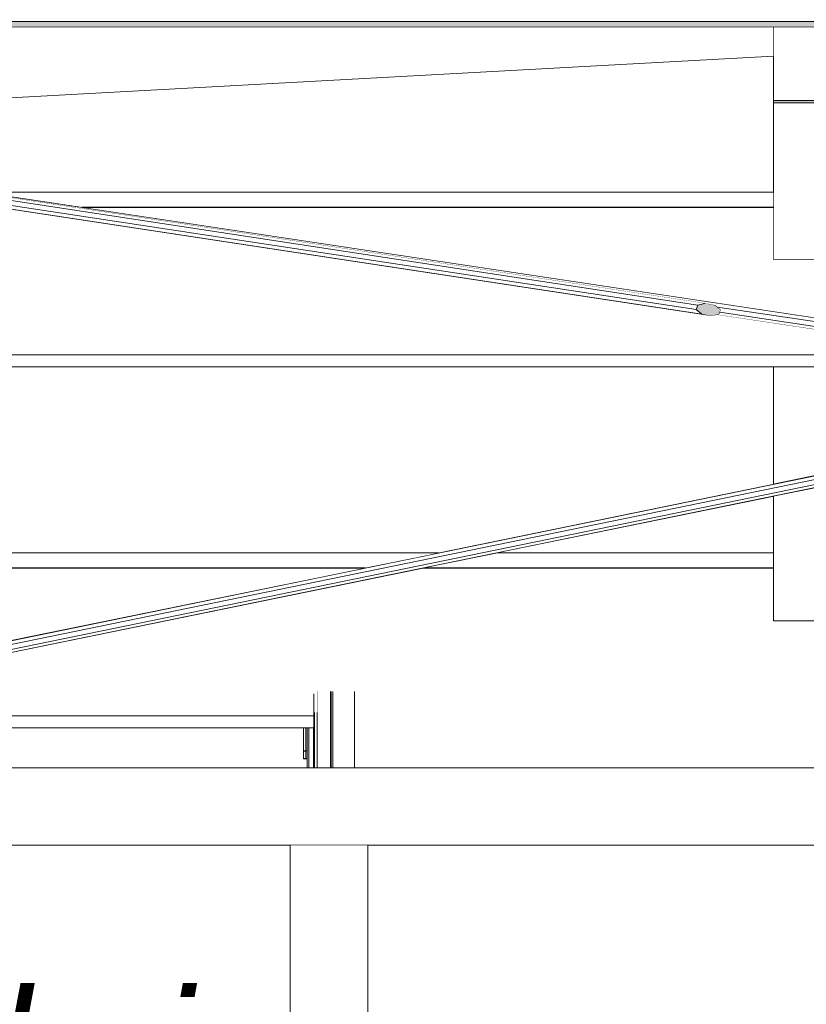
# Model space of a CAD drawing. Header units: millimetres. Extents: x -12989 to 402831, y -50461 to 30884.
# Tile 164 of 175: x 393710 to 394725, y -40641 to -39369. Entities that reach past the tile are written whole.
import ezdxf

# ---------------------------------------------------------------- set-up
doc = ezdxf.new("R2010")
doc.units = ezdxf.units.MM
doc.header["$MEASUREMENT"] = 0
doc.linetypes.add('Wipeout_Contour', pattern=[1000, 0, -1000])
for name, color, linetype in [('AS_Belki.Import IFC', 7, 'Continuous'), ('Nowe_A__DACHY', 7, 'Continuous'), ('Nowe_A__SCIANY', 7, 'Continuous'), ('Nowe_Drzwi Archicad', 7, 'Continuous')]:
    doc.layers.add(name, color=color, linetype=linetype)
for name, color, linetype, lineweight in [('AS_Belki.Import IFC_Nr_pióra__1', 7, 'Continuous', 13), ('AS_Belki.Import IFC_Nr_pióra__88', 7, 'Continuous', 13), ('AS_Belki.Import IFC_Nr_pióra__90', 7, 'Continuous', 13), ('Nowe_A__DACHY_Nr_pióra__52', 7, 'Continuous', 15), ('Nowe_A__DACHY_Nr_pióra__72', 7, 'Continuous', 13), ('Nowe_A_OZN_ODNOSNIKI_Nr_pióra__6', 7, 'Continuous', 13), ('Nowe_A_OZN_ODNOSNIKI_Nr_pióra__85', 7, 'Continuous', 13), ('Nowe_Drzwi Archicad_Nr_pióra__101', 252, 'Continuous', 5), ('Nowe_Drzwi Archicad_Nr_pióra__82', 7, 'Continuous', 13)]:
    doc.layers.add(name, color=color, linetype=linetype, lineweight=lineweight)
doc.layers.add('Nowe_A__DACHY_Nr_pióra__162', color=7, linetype='Continuous', lineweight=5, true_color=0x6a6a6a)
doc.styles.add('STYL_AUTOMATYCZNY_8', font='arial.ttf')
doc.dimstyles.new('STYL_AUTOMATYCZNY__3', dxfattribs={"dimtxt": 0.18, "dimasz": 91.2, "dimexe": 0.18, "dimexo": 0.0625, "dimgap": 0, "dimtad": 0, "dimtih": 1, "dimtoh": 1, "dimdec": 4, "dimzin": 0, "dimdsep": 46, "dimcen": 0.09, "dimadec": 0, "dimazin": 0, "dimtfac": 1, "dimtdec": 4, "dimtmove": 0, "dimatfit": 3, "dimldrblk": 'ARROWHEAD_5', "dimfxl": 0, "dimtolj": 1, "dimtzin": 0, "dimarcsym": 0})

# ---------------------------------------------------------------- blocks, each defined once
blk = doc.blocks.new('ElemPrzekroju_2_1', base_point=(362576.7, -45960.6))
at = {"color": 254, "linetype": 'Wipeout_Contour', "lineweight": 0, "ltscale": 2374896.909826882}
blk.add_wipeout([(393225.6, -40283.5), (392973.8, -40335.2), (394088.6, -40335.2), (394088.6, -40305.7), (394088.6, -40285.7), (394088.6, -40283.5)], dxfattribs=at).dxf.layer = 'Nowe_A__SCIANY'
at = {"color": 254, "linetype": 'Wipeout_Contour', "lineweight": 0, "ltscale": 1582182.495154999}
blk.add_wipeout([(394058.6, -40435.2), (392867.1, -40435.2), (392867.1, -40640.6), (394058.6, -40640.6)], dxfattribs=at).dxf.layer = 'Nowe_A__SCIANY'
at = {"color": 254, "linetype": 'Wipeout_Contour', "lineweight": 0, "ltscale": 1591417.018536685}
blk.add_wipeout([(397408.6, -40435.2), (394158.6, -40435.2), (394158.6, -40640.6), (397408.6, -40640.6)], dxfattribs=at).dxf.layer = 'Nowe_A__SCIANY'
blk = doc.blocks.new('ElemPrzekroju_6_1', base_point=(362576.7, -45960.6))
at = {"layer": 'Nowe_Drzwi Archicad_Nr_pióra__101', "color": 252, "linetype": 'Continuous', "lineweight": 5}
for p, q in [((394075.6, -39528), (394080.6, -39532.9)), ((394075.6, -39656.3), (394075.6, -39528)), ((394075.6, -39528), (394230.6, -39528)), ((394078.6, -39531.4), (394075.6, -39528.4)), ((394075.6, -39528.4), (394230.6, -39528.4)), ((394075.6, -39538), (394230.6, -39538)), ((394075.6, -39538), (394078.6, -39540.9)), ((394080.6, -39543.3), (394075.6, -39538.4)), ((394075.6, -39538.4), (394230.6, -39538.4)), ((394078.6, -39656.7), (394078.6, -39531.4)), ((394078.6, -39531.4), (394230.6, -39531.4)), ((394080.6, -39657.1), (394080.6, -39532.9)), ((394080.6, -39532.9), (394230.6, -39532.9)), ((394230.6, -39528), (394230.6, -39532.9)), ((394230.6, -39532.9), (394230.6, -39543.3)), ((394078.6, -39540.9), (394230.6, -39540.9)), ((394080.6, -39543.3), (394230.6, -39543.3)), ((394075.6, -39864.9), (394075.6, -39671.7)), ((394078.6, -39865.3), (394078.6, -39672.2)), ((394080.6, -39707), (394080.6, -39672.5)), ((394110.6, -39707), (394080.6, -39707)), ((394080.6, -39707), (394080.6, -39755.9)), ((394082.6, -39709), (394110.6, -39709)), ((394082.6, -39754), (394082.6, -39709)), ((394110.6, -39709), (394110.6, -39707)), ((394110.6, -39754), (394110.6, -39709)), ((394111.6, -39707), (394111.6, -39755.9)), ((394141.6, -39707), (394111.6, -39707)), ((394113.6, -39709), (394141.6, -39709)), ((394113.6, -39754), (394113.6, -39709)), ((394115.6, -39754), (394115.6, -39710)), ((394326.5, -39710), (394115.6, -39710)), ((394329.2, -39710.4), (394115.6, -39710.4)), ((394141.6, -39709), (394141.6, -39707)), ((394141.6, -39754), (394141.6, -39709)), ((395964.1, -39710), (394427.9, -39710)), ((395962.1, -39710.4), (394430.7, -39710.4)), ((394075.6, -39752.3), (394080.6, -39757.1)), ((394075.6, -39752.3), (394230.6, -39752.3)), ((394078.6, -39755.6), (394075.6, -39752.7)), ((394075.6, -39752.7), (394230.6, -39752.7)), ((394078.6, -39755.6), (394230.6, -39755.6)), ((394080.6, -39755.9), (394110.6, -39755.9)), ((394080.6, -39864.9), (394080.6, -39755.9)), ((394110.6, -39754), (394082.6, -39754)), ((394110.6, -39755.9), (394110.6, -39754)), ((394111.6, -39755.9), (394141.6, -39755.9)), ((394115.6, -39754), (394113.6, -39754)), ((397451.6, -39752.4), (394115.6, -39752.4)), ((394115.6, -39760.2), (394115.6, -39754)), ((397451.6, -39754), (394115.6, -39754)), ((394141.6, -39755.9), (394141.6, -39754)), ((394230.6, -39752.3), (394230.6, -39757.1)), ((394075.6, -39762.2), (394230.6, -39762.2)), ((394075.6, -39762.2), (394078.6, -39765.2)), ((394080.6, -39767.5), (394075.6, -39762.7)), ((394075.6, -39762.7), (394230.6, -39762.7)), ((394078.6, -39765.2), (394230.6, -39765.2)), ((394080.6, -39757.1), (394230.6, -39757.1)), ((394080.6, -39767.5), (394230.6, -39767.5)), ((397451.6, -39758.2), (394115.6, -39758.2)), ((397451.6, -39760.2), (394115.6, -39760.2)), ((394230.6, -39757.1), (394230.6, -39767.5)), ((394075.6, -39864.9), (394080.6, -39864.9)), ((394075.6, -39865.3), (394075.6, -39864.9)), ((394075.6, -39874.9), (394075.6, -39865.3)), ((394078.6, -39865.3), (394075.6, -39865.3)), ((394078.6, -39874.9), (394078.6, -39865.3)), ((394080.6, -39864.9), (394080.6, -39875.3)), ((394075.6, -39875.3), (394075.6, -39874.9)), ((394075.6, -39874.9), (394078.6, -39874.9)), ((394075.6, -40089.1), (394075.6, -39875.3)), ((394080.6, -39875.3), (394075.6, -39875.3)), ((394078.6, -40089.5), (394078.6, -39874.9)), ((394080.6, -40089.1), (394080.6, -39875.3)), ((394075.6, -39976.5), (394080.6, -39981.4)), ((394075.6, -39976.5), (394230.6, -39976.5)), ((394078.6, -39979.8), (394075.6, -39976.9)), ((394075.6, -39976.9), (394230.6, -39976.9)), ((394078.6, -39979.8), (394230.6, -39979.8)), ((394080.6, -39981.4), (394230.6, -39981.4)), ((394230.6, -39976.5), (394230.6, -39981.4)), ((394230.6, -39981.4), (394230.6, -39991.8)), ((394075.6, -39986.5), (394230.6, -39986.5)), ((394075.6, -39986.5), (394078.6, -39989.4)), ((394080.6, -39991.8), (394075.6, -39986.9)), ((394075.6, -39986.9), (394230.6, -39986.9)), ((394078.6, -39989.4), (394230.6, -39989.4)), ((394080.6, -39991.8), (394230.6, -39991.8)), ((394075.6, -40089.1), (394080.6, -40089.1)), ((394075.6, -40089.5), (394075.6, -40089.1)), ((394075.6, -40099.1), (394075.6, -40089.5)), ((394078.6, -40089.5), (394075.6, -40089.5)), ((394075.6, -40099.5), (394075.6, -40099.1)), ((394075.6, -40099.1), (394078.6, -40099.1)), ((394078.6, -40099.1), (394078.6, -40089.5)), ((394080.6, -40089.1), (394080.6, -40099.5)), ((394080.6, -40099.5), (394075.6, -40099.5)), ((394075.6, -40313.4), (394075.6, -40108.9)), ((394078.6, -40313.8), (394078.6, -40108.3)), ((394080.6, -40435.1), (394080.6, -40099.5)), ((394075.6, -40313.4), (394080.6, -40313.4)), ((394075.6, -40313.8), (394075.6, -40313.4)), ((394075.6, -40323.4), (394075.6, -40313.8)), ((394078.6, -40313.8), (394075.6, -40313.8)), ((394078.6, -40323.4), (394078.6, -40313.8)), ((394080.6, -40313.4), (394080.6, -40323.8)), ((394075.6, -40323.8), (394075.6, -40323.4)), ((394075.6, -40323.4), (394078.6, -40323.4)), ((394080.6, -40323.8), (394075.6, -40323.8)), ((394141.6, -40363.4), (394111.6, -40363.4)), ((394113.6, -40365.4), (394141.6, -40365.4)), ((394141.6, -40378.3), (394111.6, -40378.3)), ((394113.6, -40380.2), (394141.6, -40380.2)), ((394111.6, -40425.5), (394111.6, -40412)), ((394111.6, -40412), (394141.6, -40412)), ((394141.6, -40410), (394113.6, -40410)), ((394113.6, -40423.6), (394113.6, -40410)), ((394141.6, -40425.5), (394141.6, -40412)), ((394111.6, -40444.6), (394111.6, -40425.5)), ((394111.6, -40425.5), (394141.6, -40425.5)), ((394141.6, -40423.6), (394113.6, -40423.6)), ((394113.6, -40442.8), (394113.6, -40423.6)), ((394141.6, -40444.6), (394141.6, -40425.5)), ((394080.6, -40450), (394080.6, -40435.2)), ((394082.6, -40447.9), (394082.6, -40435.2)), ((394110.6, -40450), (394110.6, -40435.2)), ((394111.6, -40469.5), (394111.6, -40444.6)), ((394111.6, -40444.6), (394141.6, -40444.6)), ((394141.6, -40442.8), (394113.6, -40442.8)), ((394113.6, -40467.8), (394113.6, -40442.8)), ((394141.6, -40469.5), (394141.6, -40444.6)), ((394141.6, -40467.8), (394113.6, -40467.8)), ((394113.6, -40498.2), (394113.6, -40467.8)), ((394111.6, -40499.6), (394111.6, -40469.5)), ((394111.6, -40469.5), (394141.6, -40469.5)), ((394141.6, -40499.6), (394141.6, -40469.5)), ((394111.6, -40510.9), (394111.6, -40499.6)), ((394111.6, -40499.6), (394141.6, -40499.6)), ((394141.6, -40498.2), (394113.6, -40498.2)), ((394113.6, -40508), (394113.6, -40498.2)), ((394141.6, -40510.9), (394141.6, -40499.6))]:
    blk.add_line(p, q, dxfattribs=at)
at = {"color": 254, "linetype": 'Wipeout_Contour', "lineweight": 0, "ltscale": 1591342.889074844}
blk.add_wipeout([(394093.6, -40327.2), (394093.6, -40335.2), (397478.6, -40335.2), (397478.6, -40327.2)], dxfattribs=at).dxf.layer = 'Nowe_Drzwi Archicad'
at = {"color": 254, "linetype": 'Wipeout_Contour', "lineweight": 0, "ltscale": 1591334.874574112}
blk.add_wipeout([(394093.6, -40327.2), (397478.6, -40327.2), (397478.6, -40295.7), (394093.6, -40295.7)], dxfattribs=at).dxf.layer = 'Nowe_Drzwi Archicad'
at = {"color": 254, "linetype": 'Wipeout_Contour', "lineweight": 0, "ltscale": 1591322.112332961}
blk.add_wipeout([(397478.6, -40295.7), (397478.6, -40264.2), (394093.6, -40264.2), (394093.6, -40295.7)], dxfattribs=at).dxf.layer = 'Nowe_Drzwi Archicad'
at = {"color": 254, "linetype": 'Wipeout_Contour', "lineweight": 0, "ltscale": 1980749.083953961}
blk.add_wipeout([(394089.8, -40318.7), (394089.8, -40333.3), (394093.6, -40333.3), (394093.6, -40327.2), (394093.6, -40318.7)], dxfattribs=at).dxf.layer = 'Nowe_Drzwi Archicad'
at = {"color": 254, "linetype": 'Wipeout_Contour', "lineweight": 0, "ltscale": 1591311.067311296}
blk.add_wipeout([(394093.6, -40264.2), (397478.6, -40264.2), (397478.6, -40241.1), (394093.6, -40241.1)], dxfattribs=at).dxf.layer = 'Nowe_Drzwi Archicad'
at = {"color": 254, "linetype": 'Wipeout_Contour', "lineweight": 0, "ltscale": 1584590.990118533}
blk.add_wipeout([(394089.8, -40298.7), (394089.8, -40318.7), (394093.6, -40318.7), (394093.6, -40298.7)], dxfattribs=at).dxf.layer = 'Nowe_Drzwi Archicad'
at = {"color": 254, "linetype": 'Wipeout_Contour', "lineweight": 0, "ltscale": 1584601.408938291}
blk.add_wipeout([(394093.6, -40333.3), (394089.8, -40333.3), (394089.8, -40335.2), (394093.6, -40335.2)], dxfattribs=at).dxf.layer = 'Nowe_Drzwi Archicad'
at = {"color": 254, "linetype": 'Wipeout_Contour', "lineweight": 0, "ltscale": 1591305.491001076}
blk.add_wipeout([(394093.6, -40236.6), (394093.6, -40241.1), (397478.6, -40241.1), (397478.6, -40236.6)], dxfattribs=at).dxf.layer = 'Nowe_Drzwi Archicad'
at = {"color": 254, "linetype": 'Wipeout_Contour', "lineweight": 0, "ltscale": 1980730.717361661}
blk.add_wipeout([(394089.8, -40298.7), (394093.6, -40298.7), (394093.6, -40295.7), (394093.6, -40278.7), (394089.8, -40278.7)], dxfattribs=at).dxf.layer = 'Nowe_Drzwi Archicad'
at = {"layer": 'Nowe_Drzwi Archicad_Nr_pióra__101', "color": 252, "linetype": 'Continuous', "lineweight": 5}
for p, q in [((394110.6, -40435.1), (394110.6, -39755.9)), ((394111.6, -40412), (394111.6, -39755.9)), ((394113.6, -40410), (394113.6, -39754)), ((394141.6, -40412), (394141.6, -39755.9))]:
    blk.add_line(p, q, dxfattribs=at)
at = {"color": 254, "linetype": 'Wipeout_Contour', "lineweight": 0, "ltscale": 1980720.384410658}
blk.add_wipeout([(394089.8, -40278.7), (394093.6, -40278.7), (394093.6, -40264.2), (394093.6, -40264), (394089.8, -40264)], dxfattribs=at).dxf.layer = 'Nowe_Drzwi Archicad'
at = {"color": 254, "linetype": 'Wipeout_Contour', "lineweight": 0, "ltscale": 1584572.746312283}
blk.add_wipeout([(394089.8, -40263.6), (394089.8, -40264), (394093.6, -40264), (394093.6, -40263.6)], dxfattribs=at).dxf.layer = 'Nowe_Drzwi Archicad'
at = {"color": 254, "linetype": 'Wipeout_Contour', "lineweight": 0, "ltscale": 1584572.377298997}
blk.add_wipeout([(394089.8, -40239.5), (394088.6, -40239.5), (394088.6, -40335.2), (394089.8, -40335.2)], dxfattribs=at).dxf.layer = 'Nowe_Drzwi Archicad'
at = {"layer": 'Nowe_Drzwi Archicad_Nr_pióra__101', "color": 252, "linetype": 'Continuous', "lineweight": 5}
for p, q in [((394082.6, -40433.1), (394082.6, -39754)), ((394088.6, -40335.2), (394088.6, -40239.5)), ((394088.6, -40239.5), (394089.8, -40239.5)), ((394089.8, -40335.2), (394089.8, -40239.5))]:
    blk.add_line(p, q, dxfattribs=at)
at = {"layer": 'Nowe_Drzwi Archicad_Nr_pióra__82', "color": 7, "linetype": 'Continuous', "lineweight": 13}
for p, q in [((394093.6, -40236.6), (394093.6, -40241.1)), ((394093.6, -40241.1), (394093.6, -40264.2)), ((394093.6, -40264.2), (394093.6, -40295.7)), ((394093.6, -40295.7), (394093.6, -40327.2)), ((394093.6, -40327.2), (394093.6, -40335.2))]:
    blk.add_line(p, q, dxfattribs=at)
blk = doc.blocks.new('ElemPrzekroju_173_1', base_point=(362576.7, -45960.6))
at = {"color": 254, "linetype": 'Wipeout_Contour', "lineweight": 0, "ltscale": 1584014.769998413}
blk.add_wipeout([(394682.1, -39416.5), (393079.3, -39504.1), (393661.4, -39591.8), (394682.1, -39591.8)], dxfattribs=at).dxf.layer = 'Nowe_A__DACHY'
at = {"color": 254, "linetype": 'Wipeout_Contour', "lineweight": 0, "ltscale": 3558870.321259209}
blk.add_wipeout([(392827.1, -39847.1), (392842.1, -39847.1), (392842.1, -39934.7), (392867.1, -39934.7), (392867.1, -40057.7), (394249.8, -40057.7), (394682.1, -39968.9), (394682.1, -39817.6), (392827.1, -39817.6)], dxfattribs=at).dxf.layer = 'Nowe_A__DACHY'
at = {"color": 254, "linetype": 'Wipeout_Contour', "lineweight": 0, "ltscale": 1189766.016458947}
blk.add_wipeout([(394325.1, -40057.7), (394682.1, -40057.7), (394682.1, -39984.4)], dxfattribs=at).dxf.layer = 'Nowe_A__DACHY'
blk = doc.blocks.new('*X189', base_point=(362576.7, -45960.6))
at = {"layer": 'Nowe_A__DACHY_Nr_pióra__162', "linetype": 'Continuous', "lineweight": 5, "true_color": 0x6a6a6a}
blk.add_hatch(color=251, dxfattribs=at).paths.add_polyline_path([(399106.7, -39371.7), (362046.7, -39371.7), (362046.7, -39378.9), (399106.7, -39378.9)])
blk = doc.blocks.new('ElemPrzekroju_174_1', base_point=(362576.7, -45960.6))
at = {"color": 254, "linetype": 'Wipeout_Contour', "lineweight": 0, "ltscale": 1530407.977953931}
blk.add_wipeout([(399106.7, -39164.6), (362046.7, -39164.6), (362046.7, -39371.7), (399106.7, -39371.7)], dxfattribs=at).dxf.layer = 'Nowe_A__DACHY'
at = {"color": 254, "linetype": 'Wipeout_Contour', "lineweight": 0, "ltscale": 1530452.073854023}
blk.add_wipeout([(399106.7, -39371.7), (362046.7, -39371.7), (362046.7, -39378.9), (399106.7, -39378.9)], dxfattribs=at).dxf.layer = 'Nowe_A__DACHY'
at = {"layer": 'Nowe_A__DACHY_Nr_pióra__52', "color": 7, "linetype": 'Continuous', "lineweight": 15}
blk.add_line((399106.7, -39371.7), (362046.7, -39371.7), dxfattribs=at)
at = {"layer": 'Nowe_A__DACHY_Nr_pióra__72', "color": 7, "linetype": 'Continuous', "lineweight": 13}
blk.add_line((398926.7, -39378.9), (368292.5, -39378.9), dxfattribs=at)
at = {"layer": 'Nowe_A__DACHY', "lineweight": 0}
blk.add_blockref('*X189', (362576.7, -45960.6), dxfattribs=at)
blk = doc.blocks.new('ElemPrzekroju_195_1', base_point=(362576.7, -45960.6))
at = {"color": 254, "linetype": 'Wipeout_Contour', "lineweight": 0, "ltscale": 3985332.119805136}
blk.add_wipeout([(392867.1, -40357.1), (392867.1, -40435.2), (397486.6, -40435.2), (397486.6, -40377.6), (397636.6, -40377.6), (397636.6, -40435.2), (398685.1, -40435.2), (398685.1, -40364.7), (398489.5, -40335.2), (392973.8, -40335.2)], dxfattribs=at).dxf.layer = 'AS_Belki.Import IFC'
at = {"layer": 'AS_Belki.Import IFC_Nr_pióra__90', "color": 7, "linetype": 'Continuous', "lineweight": 13}
for p, q in [((398489.5, -40335.2), (392973.8, -40335.2)), ((397486.6, -40435.2), (392867.1, -40435.2))]:
    blk.add_line(p, q, dxfattribs=at)
blk = doc.blocks.new('ElemPrzekroju_196_1', base_point=(362576.7, -45960.6))
at = {"color": 254, "linetype": 'Wipeout_Contour', "lineweight": 0, "ltscale": 1586759.604613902}
blk.add_wipeout([(394682.1, -39679.4), (394739.1, -39679.4), (394739.1, -39476.5), (394682.1, -39476.5)], dxfattribs=at).dxf.layer = 'AS_Belki.Import IFC'
at = {"layer": 'AS_Belki.Import IFC_Nr_pióra__90', "color": 7, "linetype": 'Continuous', "lineweight": 13}
blk.add_line((394682.1, -39679.4), (394682.1, -39476.5), dxfattribs=at)
at = {"color": 254, "linetype": 'Wipeout_Contour', "lineweight": 0, "ltscale": 1586901.779753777}
blk.add_wipeout([(394739.1, -39535.5), (394739.1, -39734.5), (394742.1, -39734.5), (394742.1, -39535.5)], dxfattribs=at).dxf.layer = 'AS_Belki.Import IFC'
at = {"layer": 'AS_Belki.Import IFC_Nr_pióra__90', "color": 7, "linetype": 'Continuous', "lineweight": 13}
for p, q in [((394739.1, -39734.5), (394739.1, -39535.5)), ((394742.1, -39734.5), (394742.1, -39535.5)), ((394682.1, -39679.4), (394739.1, -39679.4)), ((394739.1, -39734.5), (394742.1, -39734.5))]:
    blk.add_line(p, q, dxfattribs=at)
blk = doc.blocks.new('ElemPrzekroju_201_1', base_point=(362576.7, -45960.6))
at = {"color": 254, "linetype": 'Wipeout_Contour', "lineweight": 0, "ltscale": 1585005.899963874}
blk.add_wipeout([(394058.6, -41860.6), (394158.6, -41860.6), (394158.6, -40435.2), (394058.6, -40435.2)], dxfattribs=at).dxf.layer = 'AS_Belki.Import IFC'
at = {"layer": 'AS_Belki.Import IFC_Nr_pióra__88', "color": 7, "linetype": 'Continuous', "lineweight": 13}
for p, q in [((394058.6, -41860.6), (394058.6, -40435.2)), ((394158.6, -41860.6), (394158.6, -40435.2))]:
    blk.add_line(p, q, dxfattribs=at)
blk = doc.blocks.new('ElemPrzekroju_212_1', base_point=(362576.7, -45960.6))
at = {"layer": 'AS_Belki.Import IFC_Nr_pióra__1', "color": 7, "linetype": 'Continuous', "lineweight": 13}
blk.add_line((394614.2, -39743.6), (394612.1, -39749.5), dxfattribs=at)
at = {"color": 254, "linetype": 'Wipeout_Contour', "lineweight": 0, "ltscale": 1582780.613049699}
blk.add_wipeout([(392827.1, -39466.2), (392827.1, -39470.1), (394584.7, -39737.8), (394594.8, -39735.4)], dxfattribs=at).dxf.layer = 'AS_Belki.Import IFC'
at = {"color": 254, "linetype": 'Wipeout_Contour', "lineweight": 0, "ltscale": 1582770.378620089}
blk.add_wipeout([(392827.1, -39470.1), (392827.1, -39476.3), (394582.6, -39743.6), (394584.7, -39737.8)], dxfattribs=at).dxf.layer = 'AS_Belki.Import IFC'
at = {"color": 254, "linetype": 'Wipeout_Contour', "lineweight": 0, "ltscale": 1582777.773573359}
blk.add_wipeout([(392827.1, -39476.3), (392827.1, -39481), (394589.8, -39749.5), (394582.6, -39743.6)], dxfattribs=at).dxf.layer = 'AS_Belki.Import IFC'
at = {"color": 254, "linetype": 'Wipeout_Contour', "lineweight": 0, "ltscale": 1582798.460140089}
blk.add_wipeout([(392827.1, -39481), (392827.1, -39481.6), (394602, -39751.9), (394589.8, -39749.5)], dxfattribs=at).dxf.layer = 'AS_Belki.Import IFC'
at = {"layer": 'AS_Belki.Import IFC', "linetype": 'Continuous', "lineweight": 0, "true_color": 0x000000}
blk.add_hatch(color=18, dxfattribs=at).paths.add_polyline_path([(394584.7, -39737.8), (394582.6, -39743.6), (394589.8, -39749.5), (394602, -39751.9), (394612.1, -39749.5), (394614.2, -39743.6), (394607, -39737.8), (394594.8, -39735.4)])
at = {"layer": 'AS_Belki.Import IFC_Nr_pióra__1', "color": 7, "linetype": 'Continuous', "lineweight": 13}
for p, q in [((394584.7, -39737.8), (394582.6, -39743.6)), ((394607, -39737.8), (394614.2, -39743.6)), ((394582.6, -39743.6), (394589.8, -39749.5))]:
    blk.add_line(p, q, dxfattribs=at)
at = {"layer": 'AS_Belki.Import IFC_Nr_pióra__1', "color": 7, "linetype": 'Continuous', "lineweight": 13, "flags": 128}
for points in [[(394607, -39737.8), (394594.8, -39735.4), (394584.7, -39737.8)], [(394589.8, -39749.5), (394602, -39751.9), (394612.1, -39749.5)]]:
    blk.add_lwpolyline(points, dxfattribs=at)
at = {"layer": 'AS_Belki.Import IFC_Nr_pióra__90', "color": 7, "linetype": 'Continuous', "lineweight": 13}
for p, q in [((392827.1, -39466.2), (394594.8, -39735.4)), ((392827.1, -39470.1), (394584.7, -39737.8)), ((392827.1, -39476.3), (394582.6, -39743.6)), ((392827.1, -39481), (394589.8, -39749.5)), ((392827.1, -39481.6), (394602, -39751.9))]:
    blk.add_line(p, q, dxfattribs=at)
blk = doc.blocks.new('ElemPrzekroju_215_1', base_point=(362576.7, -45960.6))
at = {"color": 254, "linetype": 'Wipeout_Contour', "lineweight": 0, "ltscale": 2379517.126607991}
blk.add_wipeout([(393116.4, -39510.2), (394594.8, -39735.4), (394607, -39737.8), (394609.9, -39740.2), (395308.2, -39845.4), (395308.4, -39840.7)], dxfattribs=at).dxf.layer = 'AS_Belki.Import IFC'
at = {"color": 254, "linetype": 'Wipeout_Contour', "lineweight": 0, "ltscale": 1979835.854695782}
blk.add_wipeout([(393076.8, -39504.2), (393116.4, -39510.2), (395308.4, -39840.7), (395308.9, -39840.2), (393079.3, -39504.1)], dxfattribs=at).dxf.layer = 'AS_Belki.Import IFC'
at = {"color": 254, "linetype": 'Wipeout_Contour', "lineweight": 0, "ltscale": 1984449.85469822}
blk.add_wipeout([(394609.9, -39740.2), (394614.2, -39743.6), (394613.1, -39746.8), (395308.4, -39851.6), (395308.2, -39845.4)], dxfattribs=at).dxf.layer = 'AS_Belki.Import IFC'
at = {"color": 254, "linetype": 'Wipeout_Contour', "lineweight": 0, "ltscale": 1984450.505711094}
blk.add_wipeout([(394609.3, -39750.2), (395308.9, -39855.7), (395308.4, -39851.6), (394613.1, -39746.8), (394612.1, -39749.5)], dxfattribs=at).dxf.layer = 'AS_Belki.Import IFC'
at = {"layer": 'AS_Belki.Import IFC_Nr_pióra__90', "color": 7, "linetype": 'Continuous', "lineweight": 13}
for p, q in [((395308.9, -39840.2), (393079.3, -39504.1)), ((395308.4, -39840.7), (393116.3, -39510.2)), ((395308.2, -39845.4), (394609.9, -39740.2)), ((395308.9, -39855.7), (394609.3, -39750.2)), ((395308.4, -39851.6), (394613.1, -39746.8))]:
    blk.add_line(p, q, dxfattribs=at)
blk = doc.blocks.new('ElemPrzekroju_225_1', base_point=(362576.7, -45960.6))
at = {"color": 254, "linetype": 'Wipeout_Contour', "lineweight": 0, "ltscale": 1581300.041389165}
blk.add_wipeout([(392867.1, -40077.5), (392867.1, -40268), (393226, -40268), (394153.2, -40077.5)], dxfattribs=at).dxf.layer = 'AS_Belki.Import IFC'
at = {"color": 254, "linetype": 'Wipeout_Contour', "lineweight": 0, "ltscale": 10737506.07018265}
blk.add_wipeout([(394228.5, -40077.5), (393301.2, -40268), (394088.6, -40268), (394088.6, -40239.5), (394089.8, -40239.5), (394089.8, -40263.6), (394093.6, -40263.6), (394093.6, -40236.6), (397478.6, -40236.6), (397478.6, -40263.6), (397478.6, -40268), (397486.6, -40268), (397486.6, -40204.7), (397623.7, -40204.7), (396780.4, -40077.5), (396742.1, -40077.5), (396742.1, -40200.3), (396739.1, -40200.3), (396739.1, -40145.3), (396682.1, -40145.3), (396682.1, -40077.5), (394742.1, -40077.5), (394742.1, -40200.3), (394739.1, -40200.3), (394739.1, -40145.3), (394682.1, -40145.3), (394682.1, -40077.5)], dxfattribs=at).dxf.layer = 'AS_Belki.Import IFC'
at = {"color": 254, "linetype": 'Wipeout_Contour', "lineweight": 0, "ltscale": 1582185.502698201}
blk.add_wipeout([(392867.1, -40077), (392867.1, -40077.5), (394153.2, -40077.5), (394155.8, -40077)], dxfattribs=at).dxf.layer = 'AS_Belki.Import IFC'
at = {"color": 254, "linetype": 'Wipeout_Contour', "lineweight": 0, "ltscale": 1585946.582869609}
blk.add_wipeout([(394228.5, -40077.5), (394682.1, -40077.5), (394682.1, -40077), (394231, -40077)], dxfattribs=at).dxf.layer = 'AS_Belki.Import IFC'
at = {"color": 254, "linetype": 'Wipeout_Contour', "lineweight": 0, "ltscale": 1582923.43774569}
blk.add_wipeout([(393301.2, -40268), (393225.6, -40283.5), (394088.6, -40283.5), (394088.6, -40268)], dxfattribs=at).dxf.layer = 'AS_Belki.Import IFC'
at = {"layer": 'AS_Belki.Import IFC_Nr_pióra__90', "color": 7, "linetype": 'Continuous', "lineweight": 13}
for p, q in [((393301.2, -40268), (394088.6, -40268)), ((393225.6, -40283.5), (394088.6, -40283.5))]:
    blk.add_line(p, q, dxfattribs=at)
at = {"color": 254, "linetype": 'Wipeout_Contour', "lineweight": 0, "ltscale": 1582277.642800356}
blk.add_wipeout([(394249.8, -40057.7), (392867.1, -40057.7), (392867.1, -40077), (394155.8, -40077)], dxfattribs=at).dxf.layer = 'AS_Belki.Import IFC'
at = {"layer": 'AS_Belki.Import IFC_Nr_pióra__90', "color": 7, "linetype": 'Continuous', "lineweight": 13}
for p, q in [((392867.1, -40077), (394155.8, -40077)), ((392867.1, -40077.5), (394153.2, -40077.5))]:
    blk.add_line(p, q, dxfattribs=at)
at = {"color": 254, "linetype": 'Wipeout_Contour', "lineweight": 0, "ltscale": 1586038.465286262}
blk.add_wipeout([(394231, -40077), (394682.1, -40077), (394682.1, -40057.7), (394325.1, -40057.7)], dxfattribs=at).dxf.layer = 'AS_Belki.Import IFC'
at = {"layer": 'AS_Belki.Import IFC_Nr_pióra__90', "color": 7, "linetype": 'Continuous', "lineweight": 13}
for p, q in [((392867.1, -40057.7), (394249.8, -40057.7)), ((394325.1, -40057.7), (394682.1, -40057.7)), ((394228.5, -40077.5), (394682.1, -40077.5)), ((394231, -40077), (394682.1, -40077))]:
    blk.add_line(p, q, dxfattribs=at)
blk = doc.blocks.new('ElemPrzekroju_257_1', base_point=(362576.7, -45960.6))
at = {"color": 254, "linetype": 'Wipeout_Contour', "lineweight": 0, "ltscale": 1587002.876838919}
blk.add_wipeout([(394742.1, -39817.6), (394739.1, -39817.6), (394739.1, -39957.2), (394742.1, -39956.6)], dxfattribs=at).dxf.layer = 'AS_Belki.Import IFC'
at = {"color": 254, "linetype": 'Wipeout_Contour', "lineweight": 0, "ltscale": 1587083.178925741}
blk.add_wipeout([(394739.1, -40200.3), (394742.1, -40200.3), (394742.1, -39972.1), (394739.1, -39972.7)], dxfattribs=at).dxf.layer = 'AS_Belki.Import IFC'
at = {"layer": 'AS_Belki.Import IFC_Nr_pióra__90', "color": 7, "linetype": 'Continuous', "lineweight": 13}
blk.add_line((394739.1, -40200.3), (394742.1, -40200.3), dxfattribs=at)
at = {"color": 254, "linetype": 'Wipeout_Contour', "lineweight": 0, "ltscale": 1586884.718821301}
blk.add_wipeout([(394739.1, -39817.6), (394682.1, -39817.6), (394682.1, -39968.9), (394739.1, -39957.2)], dxfattribs=at).dxf.layer = 'AS_Belki.Import IFC'
at = {"layer": 'AS_Belki.Import IFC_Nr_pióra__90', "color": 7, "linetype": 'Continuous', "lineweight": 13}
for p, q in [((394739.1, -39957.2), (394739.1, -39817.6)), ((394742.1, -39956.6), (394742.1, -39817.6))]:
    blk.add_line(p, q, dxfattribs=at)
at = {"color": 254, "linetype": 'Wipeout_Contour', "lineweight": 0, "ltscale": 1586953.891642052}
blk.add_wipeout([(394682.1, -39984.4), (394682.1, -40145.3), (394739.1, -40145.3), (394739.1, -39972.7)], dxfattribs=at).dxf.layer = 'AS_Belki.Import IFC'
at = {"layer": 'AS_Belki.Import IFC_Nr_pióra__90', "color": 7, "linetype": 'Continuous', "lineweight": 13}
for p, q in [((394682.1, -39968.9), (394682.1, -39817.6)), ((394742.1, -40200.3), (394742.1, -39972.1)), ((394682.1, -40145.3), (394682.1, -39984.4)), ((394739.1, -40200.3), (394739.1, -39972.7)), ((394682.1, -40145.3), (394739.1, -40145.3))]:
    blk.add_line(p, q, dxfattribs=at)
blk = doc.blocks.new('ElemPrzekroju_267_1', base_point=(362576.7, -45960.6))
at = {"color": 254, "linetype": 'Wipeout_Contour', "lineweight": 0, "ltscale": 1583690.42095739}
blk.add_wipeout([(394953.5, -39802.1), (392827.1, -39802.1), (392827.1, -39817.6), (395056.5, -39817.6)], dxfattribs=at).dxf.layer = 'AS_Belki.Import IFC'
at = {"layer": 'AS_Belki.Import IFC_Nr_pióra__90', "color": 7, "linetype": 'Continuous', "lineweight": 13}
blk.add_line((392827.1, -39817.6), (395056.5, -39817.6), dxfattribs=at)
at = {"color": 254, "linetype": 'Wipeout_Contour', "lineweight": 0, "ltscale": 2375485.974090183}
blk.add_wipeout([(392827.1, -39802.1), (394953.5, -39802.1), (394609.3, -39750.2), (394602, -39751.9), (393681, -39611.7), (392827.1, -39611.7)], dxfattribs=at).dxf.layer = 'AS_Belki.Import IFC'
at = {"color": 254, "linetype": 'Wipeout_Contour', "lineweight": 0, "ltscale": 3968985.293062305}
blk.add_wipeout([(394682.1, -39611.7), (393793, -39611.7), (395056, -39802.1), (395494.5, -39802.1), (396421.7, -39611.7), (394742.1, -39611.7), (394742.1, -39734.5), (394739.1, -39734.5), (394739.1, -39679.4), (394682.1, -39679.4)], dxfattribs=at).dxf.layer = 'AS_Belki.Import IFC'
at = {"layer": 'AS_Belki.Import IFC_Nr_pióra__90', "color": 7, "linetype": 'Continuous', "lineweight": 13}
blk.add_line((392827.1, -39802.1), (394953.5, -39802.1), dxfattribs=at)
at = {"color": 254, "linetype": 'Wipeout_Contour', "lineweight": 0, "ltscale": 1584886.760090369}
blk.add_wipeout([(394682.1, -39611.1), (393789.6, -39611.1), (393793, -39611.7), (394682.1, -39611.7)], dxfattribs=at).dxf.layer = 'AS_Belki.Import IFC'
at = {"color": 254, "linetype": 'Wipeout_Contour', "lineweight": 0, "ltscale": 1584751.769667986}
blk.add_wipeout([(393661.4, -39591.8), (393789.6, -39611.1), (394682.1, -39611.1), (394682.1, -39591.8)], dxfattribs=at).dxf.layer = 'AS_Belki.Import IFC'
at = {"layer": 'AS_Belki.Import IFC_Nr_pióra__90', "color": 7, "linetype": 'Continuous', "lineweight": 13}
for p, q in [((393661.4, -39591.8), (394682.1, -39591.8)), ((393789.6, -39611.1), (394682.1, -39611.1)), ((393793, -39611.7), (394682.1, -39611.7))]:
    blk.add_line(p, q, dxfattribs=at)
blk = doc.blocks.new('ElemPrzekroju_272_1', base_point=(362576.7, -45960.6))
at = {"layer": 'AS_Belki.Import IFC_Nr_pióra__1', "color": 7, "linetype": 'Continuous', "lineweight": 13}
blk.add_line((394742.1, -39535.5), (394739.1, -39535.5), dxfattribs=at)
at = {"color": 254, "linetype": 'Wipeout_Contour', "lineweight": 0, "ltscale": 1586705.068548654}
blk.add_wipeout([(394682.1, -39473.4), (394742.1, -39473.4), (394742.1, -39378.9), (394682.1, -39378.9)], dxfattribs=at).dxf.layer = 'AS_Belki.Import IFC'
at = {"layer": 'AS_Belki.Import IFC', "linetype": 'Continuous', "lineweight": 0, "true_color": 0x000000}
blk.add_hatch(color=18, dxfattribs=at).paths.add_polyline_path([(394742.1, -39473.4), (394682.1, -39473.4), (394682.1, -39476.5), (394739.1, -39476.5), (394739.1, -39535.5), (394742.1, -39535.5)])
at = {"layer": 'AS_Belki.Import IFC_Nr_pióra__1', "color": 7, "linetype": 'Continuous', "lineweight": 13}
for p, q in [((394682.1, -39473.4), (394682.1, -39476.5)), ((394742.1, -39473.4), (394682.1, -39473.4)), ((394742.1, -39473.4), (394742.1, -39535.5)), ((394739.1, -39476.5), (394682.1, -39476.5)), ((394739.1, -39476.5), (394739.1, -39535.5))]:
    blk.add_line(p, q, dxfattribs=at)
at = {"layer": 'AS_Belki.Import IFC_Nr_pióra__90', "color": 7, "linetype": 'Continuous', "lineweight": 13}
for p, q in [((394682.1, -39378.9), (394682.1, -39473.4)), ((394742.1, -39378.9), (394742.1, -39473.4))]:
    blk.add_line(p, q, dxfattribs=at)
blk = doc.blocks.new('ElemPrzekroju_280_1', base_point=(362576.7, -45960.6))
at = {"color": 254, "linetype": 'Wipeout_Contour', "lineweight": 0, "ltscale": 2373516.210893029}
blk.add_wipeout([(392827.1, -39466.2), (393076.8, -39504.2), (394682.1, -39416.5), (394682.1, -39378.9), (393602, -39378.9), (392827.1, -39421.2)], dxfattribs=at).dxf.layer = 'AS_Belki.Import IFC'
at = {"layer": 'AS_Belki.Import IFC_Nr_pióra__90', "color": 7, "linetype": 'Continuous', "lineweight": 13}
blk.add_line((393076.8, -39504.2), (394682.1, -39416.5), dxfattribs=at)
blk = doc.blocks.new('ElemPrzekroju_289_1', base_point=(362576.7, -45960.6))
at = {"color": 254, "linetype": 'Wipeout_Contour', "lineweight": 0, "ltscale": 1584405.153115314}
blk.add_wipeout([(395265.5, -39849.1), (392867.1, -40341.7), (392867.1, -40342.1), (395266.6, -39849.3)], dxfattribs=at).dxf.layer = 'AS_Belki.Import IFC'
at = {"color": 254, "linetype": 'Wipeout_Contour', "lineweight": 0, "ltscale": 1584420.096749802}
blk.add_wipeout([(392867.1, -40342.1), (392867.1, -40346.8), (395279.7, -39851.3), (395266.6, -39849.3)], dxfattribs=at).dxf.layer = 'AS_Belki.Import IFC'
at = {"color": 254, "linetype": 'Wipeout_Contour', "lineweight": 0, "ltscale": 1584452.209390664}
blk.add_wipeout([(392867.1, -40346.8), (392867.1, -40353), (395297.2, -39853.9), (395279.7, -39851.3)], dxfattribs=at).dxf.layer = 'AS_Belki.Import IFC'
at = {"color": 254, "linetype": 'Wipeout_Contour', "lineweight": 0, "ltscale": 1584482.679766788}
blk.add_wipeout([(395297.2, -39853.9), (392867.1, -40353), (392867.1, -40357.1), (395308.9, -39855.7)], dxfattribs=at).dxf.layer = 'AS_Belki.Import IFC'
at = {"layer": 'AS_Belki.Import IFC_Nr_pióra__90', "color": 7, "linetype": 'Continuous', "lineweight": 13}
for p, q in [((392867.1, -40357.1), (395827.6, -39749.1)), ((392867.1, -40341.7), (395265.5, -39849.1)), ((392867.1, -40342.1), (395266.6, -39849.3)), ((392867.1, -40346.8), (395279.7, -39851.3)), ((392867.1, -40353), (395297.2, -39853.9))]:
    blk.add_line(p, q, dxfattribs=at)
blk = doc.blocks.new('ARROWHEAD_5')
at = {"linetype": 'Continuous', "lineweight": 0}
blk.add_hatch(color=0, dxfattribs=at).paths.add_polyline_path([(-1, 0.2679), (0, 0), (-1, -0.2679)])
at = {"color": 0, "linetype": 'Continuous', "lineweight": 0}
blk.add_line((0, 0), (-1, 0), dxfattribs=at)

msp = doc.modelspace()

# ---------------------------------------------------------------- block references
at = {"layer": 'Nowe_A__SCIANY', "lineweight": 0}
msp.add_blockref('ElemPrzekroju_2_1', (362576.7, -45960.6), dxfattribs=at)

# ---------------------------------------------------------------- next in the draw order: block references
at = {"layer": 'Nowe_Drzwi Archicad', "lineweight": 0}
msp.add_blockref('ElemPrzekroju_6_1', (362576.7, -45960.6), dxfattribs=at)

# ---------------------------------------------------------------- next in the draw order: block references
at = {"layer": 'AS_Belki.Import IFC', "lineweight": 0}
msp.add_blockref('ElemPrzekroju_195_1', (362576.7, -45960.6), dxfattribs=at)
at = {"layer": 'Nowe_A__DACHY', "lineweight": 0}
msp.add_blockref('ElemPrzekroju_173_1', (362576.7, -45960.6), dxfattribs=at)

# ---------------------------------------------------------------- next in the draw order: block references
at = {"layer": 'AS_Belki.Import IFC', "lineweight": 0}
for name in ['ElemPrzekroju_212_1', 'ElemPrzekroju_196_1', 'ElemPrzekroju_201_1']:
    msp.add_blockref(name, (362576.7, -45960.6), dxfattribs=at)
at = {"layer": 'Nowe_A__DACHY', "lineweight": 0}
msp.add_blockref('ElemPrzekroju_174_1', (362576.7, -45960.6), dxfattribs=at)

# ---------------------------------------------------------------- next in the draw order: block references
at = {"layer": 'AS_Belki.Import IFC', "lineweight": 0}
msp.add_blockref('ElemPrzekroju_215_1', (362576.7, -45960.6), dxfattribs=at)

# ---------------------------------------------------------------- next in the draw order: texts
at = {"layer": 'Nowe_A_OZN_ODNOSNIKI_Nr_pióra__6', "color": 7, "linetype": 'Continuous', "lineweight": 13, "insert": (392990.6, -40621), "char_height": 150, "width": 1595.875, "attachment_point": 1, "line_spacing_factor": 0.942235, "style": 'STYL_AUTOMATYCZNY_8'}
msp.add_mtext('\\A1;{\\pql;\\fArial|b0|i1|c238|p0;\\W1.000000;konstrukcja stalowa\\P\\pql;\\fArial|b0|i1|c238|p0;\\W1.000000;wg. proj. technicznego konstrukcji}', dxfattribs=at)

# ---------------------------------------------------------------- next in the draw order: block references
at = {"layer": 'AS_Belki.Import IFC', "lineweight": 0}
for name in ['ElemPrzekroju_272_1', 'ElemPrzekroju_225_1']:
    msp.add_blockref(name, (362576.7, -45960.6), dxfattribs=at)

# ---------------------------------------------------------------- next in the draw order: block references
for name in ['ElemPrzekroju_280_1', 'ElemPrzekroju_257_1']:
    msp.add_blockref(name, (362576.7, -45960.6), dxfattribs=at)

# ---------------------------------------------------------------- next in the draw order: block references
msp.add_blockref('ElemPrzekroju_267_1', (362576.7, -45960.6), dxfattribs=at)

# ---------------------------------------------------------------- next in the draw order: block references
msp.add_blockref('ElemPrzekroju_289_1', (362576.7, -45960.6), dxfattribs=at)

# ---------------------------------------------------------------- next in the draw order: leaders
at = {"layer": 'Nowe_A_OZN_ODNOSNIKI_Nr_pióra__85', "color": 7, "linetype": 'Continuous', "lineweight": 13, "annotation_type": 0, "has_hookline": 1, "hookline_direction": 0, "text_width": 1218.3}
msp.add_leader([(392743.4, -40144.5), (392886.3, -40621), (392990.6, -40621)], dimstyle='STYL_AUTOMATYCZNY__3', dxfattribs=at)

doc.saveas('drawing.dxf')
